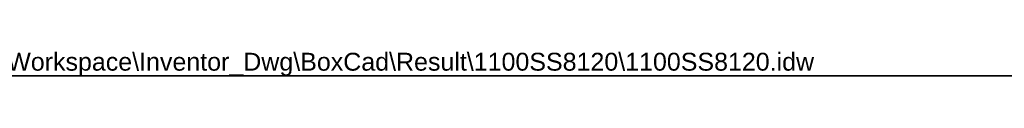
# Model space of a CAD drawing. Header units: inches. Extents: x 0 to 466, y -11 to 302.
# Tile 3 of 13: x 189.4 to 327.64, y 298.19 to 301.77. Entities that reach past the tile are written whole.
import ezdxf

# ---------------------------------------------------------------- set-up
doc = ezdxf.new("R2010")
doc.units = ezdxf.units.IN
doc.header["$LTSCALE"] = 27.900961
doc.header["$MEASUREMENT"] = 0
doc.layers.get('0').update_dxf_attribs({"lineweight": 25})
doc.layers.add('Sketch Geometry(ANSI)', color=7, linetype='Continuous', lineweight=25)
doc.layers.add('Symbols(ANSI)', color=7, linetype='Continuous', lineweight=25)
doc.styles.add('Current-ANSI', font='arial.ttf')

# ---------------------------------------------------------------- blocks, each defined once
blk = doc.blocks.new('Borders 2_EXM - B (Inch)')
at = {"layer": 'Sketch Geometry(ANSI)', "linetype": 'Continuous', "lineweight": 35}
blk.add_line((16.4375, 10.6915), (0.5625, 10.6915), dxfattribs=at)
at = {"layer": 'Symbols(ANSI)', "color": 7, "style": 'Current-ANSI'}
blk.add_attdef('FILENAME_AND_PATH_001', (6.2084, 10.718), '', height=0.09, dxfattribs=at)

msp = doc.modelspace()

# ---------------------------------------------------------------- block references
at = {"xscale": 27.90096143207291, "yscale": 27.90096143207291, "zscale": 27.90096143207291}
msp.add_blockref('Borders 2_EXM - B (Inch)', (0, 0), dxfattribs=at).add_auto_attribs({'FILENAME_AND_PATH_001': 'C:\\Vault_Workspace\\Inventor_Dwg\\BoxCad\\Result\\1100SS8120\\1100SS8120.idw'})

doc.saveas('drawing.dxf')
